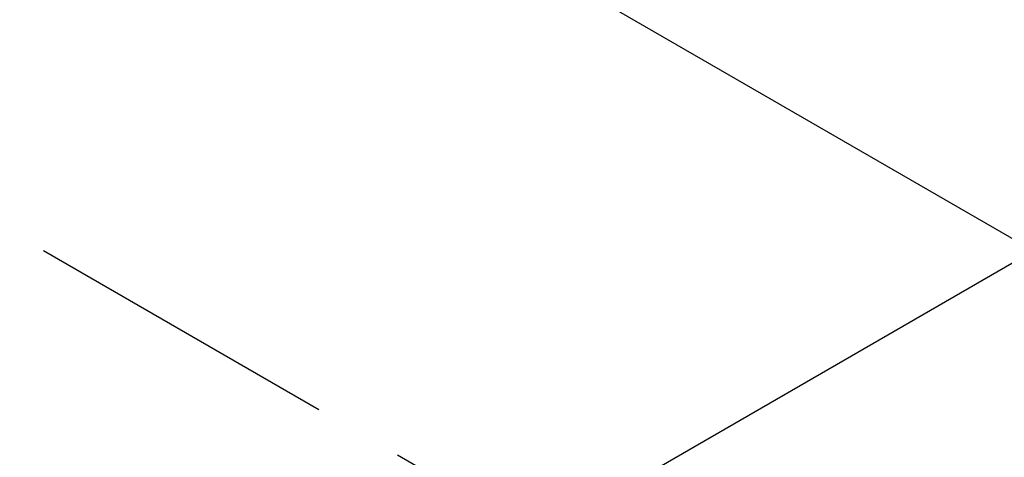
# Model space of a CAD drawing. Extents: x 0 to 17, y 0 to 11.
# Tile 26 of 27: x 14.992 to 16.078, y 7.783 to 8.266. Entities that reach past the tile are written whole.
import ezdxf

# ---------------------------------------------------------------- set-up
doc = ezdxf.new("R2010")
doc.units = 0
doc.header["$LTSCALE"] = 0.935
doc.linetypes.add('CENTER', pattern=[0.6, 0.375, -0.075, 0.075, -0.075])
doc.layers.get('0').update_dxf_attribs({"linetype": 'CONTINUOUS'})
doc.layers.add('DEFAULT_1', color=7, linetype='CENTER')

msp = doc.modelspace()

# ---------------------------------------------------------------- linework, layer by layer
at = {"color": 7, "linetype": 'CONTINUOUS'}
for p, q in [((12.0858144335, 10.3344088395), (16.1102152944, 8.0109724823)), ((16.1102152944, 8.0109724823), (15.1748338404, 7.4709329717))]:
    msp.add_line(p, q, dxfattribs=at)
at = {"color": 4, "linetype": 'CONTINUOUS'}
msp.add_open_spline([(0.2175, 10.8), (0.2175006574, 10.8000004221), (0.2175042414, 10.7999998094), (0.2175090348, 10.8000001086), (0.2175185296, 10.7999999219), (0.2175315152, 10.8000000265), (0.2175473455, 10.7999999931), (0.2175683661, 10.800000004), (0.2175946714, 10.7999999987), (0.2176367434, 10.8000000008), (0.217689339, 10.7999999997), (0.2177524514, 10.8000000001), (0.2178155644, 10.8), (0.2178997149, 10.8), (0.218004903, 10.8), (0.2181311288, 10.8), (0.2182994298, 10.8), (0.2185098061, 10.8), (0.2187622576, 10.8), (0.2190147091, 10.8), (0.2192671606, 10.8), (0.2196037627, 10.8), (0.2200245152, 10.8), (0.2205294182, 10.8), (0.2210343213, 10.8), (0.2217075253, 10.8), (0.2225490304, 10.8), (0.2235588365, 10.8), (0.2245686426, 10.8), (0.2255784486, 10.8), (0.2265882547, 10.8), (0.2279346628, 10.8), (0.229617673, 10.8), (0.2316372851, 10.8), (0.2336568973, 10.8), (0.2356765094, 10.8), (0.2376961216, 10.8), (0.2397157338, 10.8), (0.24240855, 10.8), (0.2457745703, 10.8), (0.2498137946, 10.8), (0.2538530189, 10.8), (0.2578922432, 10.8), (0.2619314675, 10.8), (0.2673171, 10.8), (0.2740491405, 10.8), (0.2821275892, 10.8), (0.2902060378, 10.8), (0.2982844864, 10.8), (0.3063629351, 10.8), (0.3144413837, 10.8), (0.3225198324, 10.8), (0.3332910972, 10.8), (0.3467551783, 10.8), (0.3629120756, 10.8), (0.3790689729, 10.8), (0.3952258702, 10.8), (0.4113827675, 10.8), (0.4275396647, 10.8), (0.4490821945, 10.8), (0.4760103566, 10.8), (0.5083241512, 10.8), (0.5406379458, 10.8), (0.5729517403, 10.8), (0.6052655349, 10.8), (0.6375793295, 10.8), (0.6698931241, 10.8), (0.7022069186, 10.8), (0.7452919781, 10.8), (0.7991483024, 10.8), (0.8637758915, 10.8), (0.9284034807, 10.8), (0.9930310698, 10.8), (1.057658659, 10.8), (1.1222862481, 10.8), (1.1869138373, 10.8), (1.2730839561, 10.8), (1.3807966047, 10.8), (1.510051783, 10.8), (1.6393069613, 10.8), (1.7685621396, 10.8), (1.8978173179, 10.8), (2.0270724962, 10.8), (2.1563276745, 10.8), (2.2855828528, 10.8), (2.4148380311, 10.8), (2.5871782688, 10.8), (2.802603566, 10.8), (3.0611139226, 10.8), (3.3196242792, 10.8), (3.5781346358, 10.8), (3.8366449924, 10.8), (4.095155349, 10.8), (4.3536657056, 10.8), (4.6121760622, 10.8), (4.9568565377, 10.8), (5.387707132, 10.8), (5.9047278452, 10.8), (6.4217485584, 10.8), (6.9387692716, 10.8), (7.4557899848, 10.8), (7.972810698, 10.8), (8.4898314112, 10.8), (9.0068521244, 10.8), (9.5238728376, 10.8), (10.0408935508, 10.8), (10.557914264, 10.8), (11.0749349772, 10.8), (11.5919556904, 10.8), (12.0228062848, 10.8), (12.3674867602, 10.8), (12.6259971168, 10.8), (12.8845074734, 10.8), (13.14301783, 10.8), (13.4015281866, 10.8), (13.6600385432, 10.8), (13.9185488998, 10.8), (14.1770592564, 10.8), (14.3924845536, 10.8), (14.5648247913, 10.8), (14.6940799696, 10.8), (14.8233351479, 10.8), (14.9525903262, 10.8), (15.0818455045, 10.8), (15.2111006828, 10.8), (15.3403558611, 10.8), (15.4696110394, 10.8), (15.5988662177, 10.8), (15.7065788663, 10.8), (15.7927489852, 10.8), (15.8573765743, 10.8), (15.9220041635, 10.8), (15.9866317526, 10.8), (16.0512593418, 10.8), (16.1158869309, 10.8), (16.1805145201, 10.8), (16.2343708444, 10.8), (16.2774559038, 10.8), (16.3097696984, 10.8), (16.342083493, 10.8), (16.3743972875, 10.8), (16.4067110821, 10.8), (16.4390248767, 10.8), (16.4713386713, 10.8), (16.5036524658, 10.8), (16.530580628, 10.8), (16.5521231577, 10.8), (16.568280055, 10.8), (16.5844369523, 10.8), (16.6005938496, 10.8), (16.6167507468, 10.8), (16.6329076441, 10.8), (16.6463717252, 10.8), (16.6571429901, 10.8), (16.6652214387, 10.8), (16.6732998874, 10.8), (16.681378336, 10.8), (16.6894567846, 10.8), (16.6975352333, 10.8), (16.7056136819, 10.8), (16.7123457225, 10.8), (16.7177313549, 10.8), (16.7217705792, 10.8), (16.7258098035, 10.8), (16.7298490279, 10.8), (16.7338882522, 10.8), (16.7372542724, 10.8), (16.7399470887, 10.8), (16.7419667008, 10.8), (16.743986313, 10.8), (16.7460059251, 10.8), (16.7480255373, 10.8), (16.7500451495, 10.8), (16.7517281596, 10.8), (16.7530745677, 10.8), (16.7540843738, 10.8), (16.7550941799, 10.8), (16.7561039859, 10.8), (16.757113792, 10.8), (16.7579552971, 10.8), (16.7586285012, 10.8), (16.7591334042, 10.8), (16.7596383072, 10.8), (16.7600590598, 10.8), (16.7603956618, 10.8), (16.7606481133, 10.8), (16.7609005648, 10.8), (16.7611530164, 10.8), (16.7613633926, 10.8), (16.7615316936, 10.8), (16.7616579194, 10.8), (16.7617631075, 10.8), (16.761847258, 10.8), (16.761910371, 10.8000000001), (16.7619734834, 10.7999999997), (16.7620260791, 10.8000000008), (16.762068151, 10.7999999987), (16.7620944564, 10.800000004), (16.762115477, 10.7999999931), (16.7621313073, 10.8000000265), (16.7621442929, 10.7999999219), (16.7621537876, 10.8000001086), (16.7621585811, 10.7999998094), (16.762163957, 10.8000007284), (16.7621625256, 10.7999972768), (16.7621629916, 10.7999941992), (16.7621627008, 10.799988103), (16.7621628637, 10.7999797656), (16.7621628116, 10.7999696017), (16.7621628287, 10.7999561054), (16.7621628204, 10.7999392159), (16.7621628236, 10.7999122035), (16.762162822, 10.7998784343), (16.7621628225, 10.7998379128), (16.7621628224, 10.7997973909), (16.7621628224, 10.7997433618), (16.7621628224, 10.7996758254), (16.7621628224, 10.7995947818), (16.7621628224, 10.7994867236), (16.7621628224, 10.7993516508), (16.7621628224, 10.7991895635), (16.7621628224, 10.7990274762), (16.7621628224, 10.7988653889), (16.7621628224, 10.7986492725), (16.7621628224, 10.798379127), (16.7621628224, 10.7980549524), (16.7621628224, 10.7977307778), (16.7621628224, 10.797298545), (16.7621628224, 10.796758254), (16.7621628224, 10.7961099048), (16.7621628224, 10.7954615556), (16.7621628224, 10.7948132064), (16.7621628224, 10.7941648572), (16.7621628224, 10.7933003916), (16.7621628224, 10.7922198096), (16.7621628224, 10.7909231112), (16.7621628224, 10.7896264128), (16.7621628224, 10.7883297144), (16.7621628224, 10.787033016), (16.7621628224, 10.7857363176), (16.7621628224, 10.7840073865), (16.7621628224, 10.7818462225), (16.7621628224, 10.7792528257), (16.7621628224, 10.7766594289), (16.7621628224, 10.7740660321), (16.7621628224, 10.7714726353), (16.7621628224, 10.7680147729), (16.7621628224, 10.7636924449), (16.7621628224, 10.7585056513), (16.7621628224, 10.7533188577), (16.7621628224, 10.7481320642), (16.7621628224, 10.7429452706), (16.7621628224, 10.737758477), (16.7621628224, 10.7325716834), (16.7621628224, 10.7256559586), (16.7621628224, 10.7170113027), (16.7621628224, 10.7066377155), (16.7621628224, 10.6962641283), (16.7621628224, 10.6858905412), (16.7621628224, 10.675516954), (16.7621628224, 10.6651433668), (16.7621628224, 10.6513119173), (16.7621628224, 10.6340226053), (16.7621628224, 10.613275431), (16.7621628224, 10.5925282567), (16.7621628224, 10.5717810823), (16.7621628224, 10.551033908), (16.7621628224, 10.5302867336), (16.7621628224, 10.5095395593), (16.7621628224, 10.488792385), (16.7621628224, 10.4611294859), (16.7621628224, 10.426550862), (16.7621628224, 10.3850565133), (16.7621628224, 10.3435621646), (16.7621628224, 10.302067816), (16.7621628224, 10.2605734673), (16.7621628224, 10.2190791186), (16.7621628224, 10.17758477), (16.7621628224, 10.1222589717), (16.7621628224, 10.0531017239), (16.7621628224, 9.9701130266), (16.7621628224, 9.8871243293), (16.7621628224, 9.8041356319), (16.7621628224, 9.7211469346), (16.7621628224, 9.6381582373), (16.7621628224, 9.5551695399), (16.7621628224, 9.4721808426), (16.7621628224, 9.3891921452), (16.7621628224, 9.2785405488), (16.7621628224, 9.1402260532), (16.7621628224, 8.9742486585), (16.7621628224, 8.8082712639), (16.7621628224, 8.6422938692), (16.7621628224, 8.4763164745), (16.7621628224, 8.3103390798), (16.7621628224, 8.1443616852), (16.7621628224, 7.9783842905), (16.7621628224, 7.7570810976), (16.7621628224, 7.4804521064), (16.7621628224, 7.1484973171), (16.7621628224, 6.8165425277), (16.7621628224, 6.4845877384), (16.7621628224, 6.152632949), (16.7621628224, 5.8206781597), (16.7621628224, 5.4887233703), (16.7621628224, 5.156768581), (16.7621628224, 4.8248137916), (16.7621628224, 4.4928590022), (16.7621628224, 4.1609042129), (16.7621628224, 3.8289494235), (16.7621628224, 3.4969946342), (16.7621628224, 3.220365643), (16.7621628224, 2.9990624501), (16.7621628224, 2.8330850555), (16.7621628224, 2.6671076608), (16.7621628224, 2.5011302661), (16.7621628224, 2.3351528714), (16.7621628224, 2.1691754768), (16.7621628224, 2.0031980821), (16.7621628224, 1.8372206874), (16.7621628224, 1.6989061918), (16.7621628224, 1.5882545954), (16.7621628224, 1.505265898), (16.7621628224, 1.4222772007), (16.7621628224, 1.3392885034), (16.7621628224, 1.256299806), (16.7621628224, 1.1733111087), (16.7621628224, 1.0903224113), (16.7621628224, 1.007333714), (16.7621628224, 0.9243450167), (16.7621628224, 0.8551877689), (16.7621628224, 0.7998619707), (16.7621628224, 0.758367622), (16.7621628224, 0.7168732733), (16.7621628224, 0.6753789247), (16.7621628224, 0.633884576), (16.7621628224, 0.5923902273), (16.7621628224, 0.5508958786), (16.7621628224, 0.5163172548), (16.7621628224, 0.4886543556), (16.7621628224, 0.4679071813), (16.7621628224, 0.447160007), (16.7621628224, 0.4264128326), (16.7621628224, 0.4056656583), (16.7621628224, 0.384918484), (16.7621628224, 0.3641713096), (16.7621628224, 0.3434241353), (16.7621628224, 0.3261348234), (16.7621628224, 0.3123033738), (16.7621628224, 0.3019297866), (16.7621628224, 0.2915561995), (16.7621628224, 0.2811826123), (16.7621628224, 0.2708090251), (16.7621628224, 0.260435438), (16.7621628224, 0.251790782), (16.7621628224, 0.2448750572), (16.7621628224, 0.2396882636), (16.7621628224, 0.23450147), (16.7621628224, 0.2293146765), (16.7621628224, 0.2241278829), (16.7621628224, 0.2189410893), (16.7621628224, 0.2137542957), (16.7621628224, 0.2094319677), (16.7621628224, 0.2059741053), (16.7621628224, 0.2033807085), (16.7621628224, 0.2007873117), (16.7621628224, 0.198193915), (16.7621628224, 0.1956005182), (16.7621628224, 0.1934393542), (16.7621628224, 0.191710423), (16.7621628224, 0.1904137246), (16.7621628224, 0.1891170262), (16.7621628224, 0.1878203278), (16.7621628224, 0.1865236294), (16.7621628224, 0.185226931), (16.7621628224, 0.184146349), (16.7621628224, 0.1832818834), (16.7621628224, 0.1826335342), (16.7621628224, 0.181985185), (16.7621628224, 0.1813368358), (16.7621628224, 0.1806884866), (16.7621628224, 0.1801481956), (16.7621628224, 0.1797159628), (16.7621628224, 0.1793917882), (16.7621628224, 0.1790676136), (16.7621628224, 0.1787974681), (16.7621628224, 0.1785813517), (16.7621628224, 0.1784192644), (16.7621628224, 0.1782571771), (16.7621628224, 0.1780950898), (16.7621628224, 0.1779600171), (16.7621628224, 0.1778519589), (16.7621628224, 0.1777709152), (16.7621628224, 0.1777033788), (16.7621628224, 0.1776493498), (16.7621628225, 0.1776088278), (16.762162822, 0.1775683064), (16.7621628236, 0.1775345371), (16.7621628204, 0.1775075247), (16.7621628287, 0.1774906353), (16.7621628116, 0.1774771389), (16.7621628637, 0.177466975), (16.7621627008, 0.1774586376), (16.7621629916, 0.1774525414), (16.7621625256, 0.1774494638), (16.762163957, 0.1774460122), (16.7621585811, 0.1774469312), (16.7621537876, 0.177446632), (16.7621442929, 0.1774468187), (16.7621313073, 0.1774467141), (16.762115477, 0.1774467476), (16.7620944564, 0.1774467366), (16.762068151, 0.1774467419), (16.7620260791, 0.1774467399), (16.7619734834, 0.1774467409), (16.761910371, 0.1774467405), (16.761847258, 0.1774467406), (16.7617631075, 0.1774467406), (16.7616579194, 0.1774467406), (16.7615316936, 0.1774467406), (16.7613633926, 0.1774467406), (16.7611530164, 0.1774467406), (16.7609005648, 0.1774467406), (16.7606481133, 0.1774467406), (16.7603956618, 0.1774467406), (16.7600590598, 0.1774467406), (16.7596383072, 0.1774467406), (16.7591334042, 0.1774467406), (16.7586285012, 0.1774467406), (16.7579552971, 0.1774467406), (16.757113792, 0.1774467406), (16.7561039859, 0.1774467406), (16.7550941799, 0.1774467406), (16.7540843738, 0.1774467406), (16.7530745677, 0.1774467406), (16.7517281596, 0.1774467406), (16.7500451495, 0.1774467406), (16.7480255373, 0.1774467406), (16.7460059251, 0.1774467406), (16.743986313, 0.1774467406), (16.7419667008, 0.1774467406), (16.7399470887, 0.1774467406), (16.7372542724, 0.1774467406), (16.7338882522, 0.1774467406), (16.7298490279, 0.1774467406), (16.7258098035, 0.1774467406), (16.7217705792, 0.1774467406), (16.7177313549, 0.1774467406), (16.7123457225, 0.1774467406), (16.7056136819, 0.1774467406), (16.6975352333, 0.1774467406), (16.6894567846, 0.1774467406), (16.681378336, 0.1774467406), (16.6732998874, 0.1774467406), (16.6652214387, 0.1774467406), (16.6571429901, 0.1774467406), (16.6463717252, 0.1774467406), (16.6329076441, 0.1774467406), (16.6167507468, 0.1774467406), (16.6005938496, 0.1774467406), (16.5844369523, 0.1774467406), (16.568280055, 0.1774467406), (16.5521231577, 0.1774467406), (16.530580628, 0.1774467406), (16.5036524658, 0.1774467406), (16.4713386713, 0.1774467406), (16.4390248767, 0.1774467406), (16.4067110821, 0.1774467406), (16.3743972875, 0.1774467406), (16.342083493, 0.1774467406), (16.3097696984, 0.1774467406), (16.2774559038, 0.1774467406), (16.2343708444, 0.1774467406), (16.1805145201, 0.1774467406), (16.1158869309, 0.1774467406), (16.0512593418, 0.1774467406), (15.9866317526, 0.1774467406), (15.9220041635, 0.1774467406), (15.8573765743, 0.1774467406), (15.7927489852, 0.1774467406), (15.7065788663, 0.1774467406), (15.5988662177, 0.1774467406), (15.4696110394, 0.1774467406), (15.3403558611, 0.1774467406), (15.2111006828, 0.1774467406), (15.0818455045, 0.1774467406), (14.9525903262, 0.1774467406), (14.8233351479, 0.1774467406), (14.6940799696, 0.1774467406), (14.5648247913, 0.1774467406), (14.3924845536, 0.1774467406), (14.1770592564, 0.1774467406), (13.9185488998, 0.1774467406), (13.6600385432, 0.1774467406), (13.4015281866, 0.1774467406), (13.14301783, 0.1774467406), (12.8845074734, 0.1774467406), (12.6259971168, 0.1774467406), (12.3674867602, 0.1774467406), (12.0228062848, 0.1774467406), (11.5919556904, 0.1774467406), (11.0749349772, 0.1774467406), (10.557914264, 0.1774467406), (10.0408935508, 0.1774467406), (9.5238728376, 0.1774467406), (9.0068521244, 0.1774467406), (8.4898314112, 0.1774467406), (7.972810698, 0.1774467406), (7.4557899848, 0.1774467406), (6.9387692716, 0.1774467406), (6.4217485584, 0.1774467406), (5.9047278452, 0.1774467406), (5.387707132, 0.1774467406), (4.9568565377, 0.1774467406), (4.6121760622, 0.1774467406), (4.3536657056, 0.1774467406), (4.095155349, 0.1774467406), (3.8366449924, 0.1774467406), (3.5781346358, 0.1774467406), (3.3196242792, 0.1774467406), (3.0611139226, 0.1774467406), (2.802603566, 0.1774467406), (2.5871782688, 0.1774467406), (2.4148380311, 0.1774467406), (2.2855828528, 0.1774467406), (2.1563276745, 0.1774467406), (2.0270724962, 0.1774467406), (1.8978173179, 0.1774467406), (1.7685621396, 0.1774467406), (1.6393069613, 0.1774467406), (1.510051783, 0.1774467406), (1.3807966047, 0.1774467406), (1.2730839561, 0.1774467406), (1.1869138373, 0.1774467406), (1.1222862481, 0.1774467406), (1.057658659, 0.1774467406), (0.9930310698, 0.1774467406), (0.9284034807, 0.1774467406), (0.8637758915, 0.1774467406), (0.7991483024, 0.1774467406), (0.7452919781, 0.1774467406), (0.7022069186, 0.1774467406), (0.6698931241, 0.1774467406), (0.6375793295, 0.1774467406), (0.6052655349, 0.1774467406), (0.5729517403, 0.1774467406), (0.5406379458, 0.1774467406), (0.5083241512, 0.1774467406), (0.4760103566, 0.1774467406), (0.4490821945, 0.1774467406), (0.4275396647, 0.1774467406), (0.4113827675, 0.1774467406), (0.3952258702, 0.1774467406), (0.3790689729, 0.1774467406), (0.3629120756, 0.1774467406), (0.3467551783, 0.1774467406), (0.3332910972, 0.1774467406), (0.3225198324, 0.1774467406), (0.3144413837, 0.1774467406), (0.3063629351, 0.1774467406), (0.2982844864, 0.1774467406), (0.2902060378, 0.1774467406), (0.2821275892, 0.1774467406), (0.2740491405, 0.1774467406), (0.2673171, 0.1774467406), (0.2619314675, 0.1774467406), (0.2578922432, 0.1774467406), (0.2538530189, 0.1774467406), (0.2498137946, 0.1774467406), (0.2457745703, 0.1774467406), (0.24240855, 0.1774467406), (0.2397157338, 0.1774467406), (0.2376961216, 0.1774467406), (0.2356765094, 0.1774467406), (0.2336568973, 0.1774467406), (0.2316372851, 0.1774467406), (0.229617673, 0.1774467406), (0.2279346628, 0.1774467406), (0.2265882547, 0.1774467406), (0.2255784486, 0.1774467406), (0.2245686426, 0.1774467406), (0.2235588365, 0.1774467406), (0.2225490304, 0.1774467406), (0.2217075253, 0.1774467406), (0.2210343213, 0.1774467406), (0.2205294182, 0.1774467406), (0.2200245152, 0.1774467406), (0.2196037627, 0.1774467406), (0.2192671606, 0.1774467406), (0.2190147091, 0.1774467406), (0.2187622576, 0.1774467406), (0.2185098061, 0.1774467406), (0.2182994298, 0.1774467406), (0.2181311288, 0.1774467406), (0.218004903, 0.1774467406), (0.2178997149, 0.1774467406), (0.2178155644, 0.1774467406), (0.2177524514, 0.1774467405), (0.217689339, 0.1774467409), (0.2176367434, 0.1774467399), (0.2175946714, 0.1774467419), (0.2175683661, 0.1774467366), (0.2175473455, 0.1774467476), (0.2175315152, 0.1774467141), (0.2175185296, 0.1774468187), (0.2175090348, 0.177446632), (0.2175042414, 0.1774469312), (0.2174988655, 0.1774460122), (0.2175002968, 0.1774494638), (0.2174998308, 0.1774525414), (0.2175001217, 0.1774586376), (0.2174999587, 0.177466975), (0.2175000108, 0.1774771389), (0.2174999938, 0.1774906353), (0.2175000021, 0.1775075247), (0.2174999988, 0.1775345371), (0.2175000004, 0.1775683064), (0.2174999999, 0.1776088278), (0.2175, 0.1776493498), (0.2175, 0.1777033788), (0.2175, 0.1777709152), (0.2175, 0.1778519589), (0.2175, 0.1779600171), (0.2175, 0.1780950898), (0.2175, 0.1782571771), (0.2175, 0.1784192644), (0.2175, 0.1785813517), (0.2175, 0.1787974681), (0.2175, 0.1790676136), (0.2175, 0.1793917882), (0.2175, 0.1797159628), (0.2175, 0.1801481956), (0.2175, 0.1806884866), (0.2175, 0.1813368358), (0.2175, 0.181985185), (0.2175, 0.1826335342), (0.2175, 0.1832818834), (0.2175, 0.184146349), (0.2175, 0.185226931), (0.2175, 0.1865236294), (0.2175, 0.1878203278), (0.2175, 0.1891170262), (0.2175, 0.1904137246), (0.2175, 0.191710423), (0.2175, 0.1934393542), (0.2175, 0.1956005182), (0.2175, 0.198193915), (0.2175, 0.2007873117), (0.2175, 0.2033807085), (0.2175, 0.2059741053), (0.2175, 0.2094319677), (0.2175, 0.2137542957), (0.2175, 0.2189410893), (0.2175, 0.2241278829), (0.2175, 0.2293146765), (0.2175, 0.23450147), (0.2175, 0.2396882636), (0.2175, 0.2448750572), (0.2175, 0.251790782), (0.2175, 0.260435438), (0.2175, 0.2708090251), (0.2175, 0.2811826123), (0.2175, 0.2915561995), (0.2175, 0.3019297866), (0.2175, 0.3123033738), (0.2175, 0.3261348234), (0.2175, 0.3434241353), (0.2175, 0.3641713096), (0.2175, 0.384918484), (0.2175, 0.4056656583), (0.2175, 0.4264128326), (0.2175, 0.447160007), (0.2175, 0.4679071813), (0.2175, 0.4886543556), (0.2175, 0.5163172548), (0.2175, 0.5508958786), (0.2175, 0.5923902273), (0.2175, 0.633884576), (0.2175, 0.6753789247), (0.2175, 0.7168732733), (0.2175, 0.758367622), (0.2175, 0.7998619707), (0.2175, 0.8551877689), (0.2175, 0.9243450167), (0.2175, 1.007333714), (0.2175, 1.0903224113), (0.2175, 1.1733111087), (0.2175, 1.256299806), (0.2175, 1.3392885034), (0.2175, 1.4222772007), (0.2175, 1.505265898), (0.2175, 1.5882545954), (0.2175, 1.6989061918), (0.2175, 1.8372206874), (0.2175, 2.0031980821), (0.2175, 2.1691754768), (0.2175, 2.3351528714), (0.2175, 2.5011302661), (0.2175, 2.6671076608), (0.2175, 2.8330850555), (0.2175, 2.9990624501), (0.2175, 3.220365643), (0.2175, 3.4969946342), (0.2175, 3.8289494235), (0.2175, 4.1609042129), (0.2175, 4.4928590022), (0.2175, 4.8248137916), (0.2175, 5.156768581), (0.2175, 5.4887233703), (0.2175, 5.8206781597), (0.2175, 6.152632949), (0.2175, 6.4845877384), (0.2175, 6.8165425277), (0.2175, 7.1484973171), (0.2175, 7.4804521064), (0.2175, 7.7570810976), (0.2175, 7.9783842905), (0.2175, 8.1443616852), (0.2175, 8.3103390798), (0.2175, 8.4763164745), (0.2175, 8.6422938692), (0.2175, 8.8082712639), (0.2175, 8.9742486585), (0.2175, 9.1402260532), (0.2175, 9.2785405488), (0.2175, 9.3891921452), (0.2175, 9.4721808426), (0.2175, 9.5551695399), (0.2175, 9.6381582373), (0.2175, 9.7211469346), (0.2175, 9.8041356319), (0.2175, 9.8871243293), (0.2175, 9.9701130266), (0.2175, 10.0531017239), (0.2175, 10.1222589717), (0.2175, 10.17758477), (0.2175, 10.2190791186), (0.2175, 10.2605734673), (0.2175, 10.302067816), (0.2175, 10.3435621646), (0.2175, 10.3850565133), (0.2175, 10.426550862), (0.2175, 10.4611294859), (0.2175, 10.488792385), (0.2175, 10.5095395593), (0.2175, 10.5302867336), (0.2175, 10.551033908), (0.2175, 10.5717810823), (0.2175, 10.5925282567), (0.2175, 10.613275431), (0.2175, 10.6340226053), (0.2175, 10.6513119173), (0.2175, 10.6651433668), (0.2175, 10.675516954), (0.2175, 10.6858905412), (0.2175, 10.6962641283), (0.2175, 10.7066377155), (0.2175, 10.7170113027), (0.2175, 10.7256559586), (0.2175, 10.7325716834), (0.2175, 10.737758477), (0.2175, 10.7429452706), (0.2175, 10.7481320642), (0.2175, 10.7533188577), (0.2175, 10.7585056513), (0.2175, 10.7636924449), (0.2175, 10.7680147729), (0.2175, 10.7714726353), (0.2175, 10.7740660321), (0.2175, 10.7766594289), (0.2175, 10.7792528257), (0.2175, 10.7818462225), (0.2175, 10.7840073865), (0.2175, 10.7857363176), (0.2175, 10.787033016), (0.2175, 10.7883297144), (0.2175, 10.7896264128), (0.2175, 10.7909231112), (0.2175, 10.7922198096), (0.2175, 10.7933003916), (0.2175, 10.7941648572), (0.2175, 10.7948132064), (0.2175, 10.7954615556), (0.2175, 10.7961099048), (0.2175, 10.796758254), (0.2175, 10.797298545), (0.2175, 10.7977307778), (0.2175, 10.7980549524), (0.2175, 10.798379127), (0.2175, 10.7986492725), (0.2175, 10.7988653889), (0.2175, 10.7990274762), (0.2175, 10.7991895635), (0.2175, 10.7993516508), (0.2175, 10.7994867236), (0.2175, 10.7995947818), (0.2175, 10.7996758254), (0.2175, 10.7997433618), (0.2175, 10.7997973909), (0.2174999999, 10.7998379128), (0.2175000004, 10.7998784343), (0.2174999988, 10.7999122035), (0.2175000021, 10.7999392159), (0.2174999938, 10.7999561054), (0.2175000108, 10.7999696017), (0.2174999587, 10.7999797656), (0.2175001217, 10.799988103), (0.2174998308, 10.7999941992), (0.2175002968, 10.7999972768), (0.2174993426, 10.7999995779), (0.2175, 10.8)], degree=3, knots=[0, 0, 0, 0, 5.96e-08, 1.192e-07, 2.384e-07, 4.768e-07, 7.153e-07, 9.537e-07, 1.4305e-06, 1.9073e-06, 2.861e-06, 3.8147e-06, 4.7684e-06, 5.722e-06, 7.6294e-06, 9.5367e-06, 1.14441e-05, 1.52588e-05, 1.90735e-05, 2.28882e-05, 2.67029e-05, 3.05176e-05, 3.8147e-05, 4.57764e-05, 5.34058e-05, 6.10352e-05, 7.62939e-05, 9.15527e-05, 0.0001068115, 0.0001220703, 0.0001373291, 0.0001525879, 0.0001831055, 0.000213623, 0.0002441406, 0.0002746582, 0.0003051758, 0.0003356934, 0.0003662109, 0.0004272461, 0.0004882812, 0.0005493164, 0.0006103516, 0.0006713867, 0.0007324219, 0.0008544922, 0.0009765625, 0.0010986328, 0.0012207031, 0.0013427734, 0.0014648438, 0.0015869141, 0.0017089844, 0.001953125, 0.0021972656, 0.0024414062, 0.0026855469, 0.0029296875, 0.0031738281, 0.0034179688, 0.00390625, 0.0043945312, 0.0048828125, 0.0053710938, 0.005859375, 0.0063476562, 0.0068359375, 0.0073242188, 0.0078125, 0.0087890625, 0.009765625, 0.0107421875, 0.01171875, 0.0126953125, 0.013671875, 0.0146484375, 0.015625, 0.017578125, 0.01953125, 0.021484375, 0.0234375, 0.025390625, 0.02734375, 0.029296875, 0.03125, 0.033203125, 0.03515625, 0.0390625, 0.04296875, 0.046875, 0.05078125, 0.0546875, 0.05859375, 0.0625, 0.06640625, 0.0703125, 0.078125, 0.0859375, 0.09375, 0.1015625, 0.109375, 0.1171875, 0.125, 0.1328125, 0.140625, 0.1484375, 0.15625, 0.1640625, 0.171875, 0.1796875, 0.18359375, 0.1875, 0.19140625, 0.1953125, 0.19921875, 0.203125, 0.20703125, 0.2109375, 0.21484375, 0.216796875, 0.21875, 0.220703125, 0.22265625, 0.224609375, 0.2265625, 0.228515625, 0.23046875, 0.232421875, 0.234375, 0.2353515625, 0.236328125, 0.2373046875, 0.23828125, 0.2392578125, 0.240234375, 0.2412109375, 0.2421875, 0.2426757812, 0.2431640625, 0.2436523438, 0.244140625, 0.2446289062, 0.2451171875, 0.2456054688, 0.24609375, 0.2465820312, 0.2468261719, 0.2470703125, 0.2473144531, 0.2475585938, 0.2478027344, 0.248046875, 0.2482910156, 0.2484130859, 0.2485351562, 0.2486572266, 0.2487792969, 0.2489013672, 0.2490234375, 0.2491455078, 0.2492675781, 0.2493286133, 0.2493896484, 0.2494506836, 0.2495117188, 0.2495727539, 0.2496337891, 0.2496643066, 0.2496948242, 0.2497253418, 0.2497558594, 0.249786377, 0.2498168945, 0.2498474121, 0.2498626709, 0.2498779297, 0.2498931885, 0.2499084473, 0.2499237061, 0.2499389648, 0.2499465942, 0.2499542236, 0.249961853, 0.2499694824, 0.2499732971, 0.2499771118, 0.2499809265, 0.2499847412, 0.2499885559, 0.2499904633, 0.2499923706, 0.249994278, 0.2499952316, 0.2499961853, 0.249997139, 0.2499980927, 0.2499985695, 0.2499990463, 0.2499992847, 0.2499995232, 0.2499997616, 0.2499998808, 0.2499999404, 0.25, 0.2500000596, 0.2500001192, 0.2500002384, 0.2500004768, 0.2500007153, 0.2500009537, 0.2500014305, 0.2500019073, 0.250002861, 0.2500038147, 0.2500047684, 0.250005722, 0.2500076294, 0.2500095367, 0.2500114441, 0.2500152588, 0.2500190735, 0.2500228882, 0.2500267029, 0.2500305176, 0.250038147, 0.2500457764, 0.2500534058, 0.2500610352, 0.2500762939, 0.2500915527, 0.2501068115, 0.2501220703, 0.2501373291, 0.2501525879, 0.2501831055, 0.250213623, 0.2502441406, 0.2502746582, 0.2503051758, 0.2503356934, 0.2503662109, 0.2504272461, 0.2504882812, 0.2505493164, 0.2506103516, 0.2506713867, 0.2507324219, 0.2508544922, 0.2509765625, 0.2510986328, 0.2512207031, 0.2513427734, 0.2514648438, 0.2515869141, 0.2517089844, 0.251953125, 0.2521972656, 0.2524414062, 0.2526855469, 0.2529296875, 0.2531738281, 0.2534179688, 0.25390625, 0.2543945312, 0.2548828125, 0.2553710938, 0.255859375, 0.2563476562, 0.2568359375, 0.2573242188, 0.2578125, 0.2587890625, 0.259765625, 0.2607421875, 0.26171875, 0.2626953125, 0.263671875, 0.2646484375, 0.265625, 0.267578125, 0.26953125, 0.271484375, 0.2734375, 0.275390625, 0.27734375, 0.279296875, 0.28125, 0.283203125, 0.28515625, 0.2890625, 0.29296875, 0.296875, 0.30078125, 0.3046875, 0.30859375, 0.3125, 0.31640625, 0.3203125, 0.328125, 0.3359375, 0.34375, 0.3515625, 0.359375, 0.3671875, 0.375, 0.3828125, 0.390625, 0.3984375, 0.40625, 0.4140625, 0.421875, 0.4296875, 0.43359375, 0.4375, 0.44140625, 0.4453125, 0.44921875, 0.453125, 0.45703125, 0.4609375, 0.46484375, 0.466796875, 0.46875, 0.470703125, 0.47265625, 0.474609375, 0.4765625, 0.478515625, 0.48046875, 0.482421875, 0.484375, 0.4853515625, 0.486328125, 0.4873046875, 0.48828125, 0.4892578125, 0.490234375, 0.4912109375, 0.4921875, 0.4926757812, 0.4931640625, 0.4936523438, 0.494140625, 0.4946289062, 0.4951171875, 0.4956054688, 0.49609375, 0.4965820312, 0.4968261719, 0.4970703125, 0.4973144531, 0.4975585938, 0.4978027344, 0.498046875, 0.4982910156, 0.4984130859, 0.4985351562, 0.4986572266, 0.4987792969, 0.4989013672, 0.4990234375, 0.4991455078, 0.4992675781, 0.4993286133, 0.4993896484, 0.4994506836, 0.4995117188, 0.4995727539, 0.4996337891, 0.4996643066, 0.4996948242, 0.4997253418, 0.4997558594, 0.499786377, 0.4998168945, 0.4998474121, 0.4998626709, 0.4998779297, 0.4998931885, 0.4999084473, 0.4999237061, 0.4999389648, 0.4999465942, 0.4999542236, 0.499961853, 0.4999694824, 0.4999732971, 0.4999771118, 0.4999809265, 0.4999847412, 0.4999885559, 0.4999904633, 0.4999923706, 0.499994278, 0.4999952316, 0.4999961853, 0.499997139, 0.4999980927, 0.4999985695, 0.4999990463, 0.4999992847, 0.4999995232, 0.4999997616, 0.4999998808, 0.4999999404, 0.5, 0.5000000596, 0.5000001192, 0.5000002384, 0.5000004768, 0.5000007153, 0.5000009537, 0.5000014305, 0.5000019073, 0.500002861, 0.5000038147, 0.5000047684, 0.500005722, 0.5000076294, 0.5000095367, 0.5000114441, 0.5000152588, 0.5000190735, 0.5000228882, 0.5000267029, 0.5000305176, 0.500038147, 0.5000457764, 0.5000534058, 0.5000610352, 0.5000762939, 0.5000915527, 0.5001068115, 0.5001220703, 0.5001373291, 0.5001525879, 0.5001831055, 0.500213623, 0.5002441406, 0.5002746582, 0.5003051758, 0.5003356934, 0.5003662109, 0.5004272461, 0.5004882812, 0.5005493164, 0.5006103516, 0.5006713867, 0.5007324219, 0.5008544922, 0.5009765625, 0.5010986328, 0.5012207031, 0.5013427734, 0.5014648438, 0.5015869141, 0.5017089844, 0.501953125, 0.5021972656, 0.5024414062, 0.5026855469, 0.5029296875, 0.5031738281, 0.5034179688, 0.50390625, 0.5043945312, 0.5048828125, 0.5053710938, 0.505859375, 0.5063476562, 0.5068359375, 0.5073242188, 0.5078125, 0.5087890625, 0.509765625, 0.5107421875, 0.51171875, 0.5126953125, 0.513671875, 0.5146484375, 0.515625, 0.517578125, 0.51953125, 0.521484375, 0.5234375, 0.525390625, 0.52734375, 0.529296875, 0.53125, 0.533203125, 0.53515625, 0.5390625, 0.54296875, 0.546875, 0.55078125, 0.5546875, 0.55859375, 0.5625, 0.56640625, 0.5703125, 0.578125, 0.5859375, 0.59375, 0.6015625, 0.609375, 0.6171875, 0.625, 0.6328125, 0.640625, 0.6484375, 0.65625, 0.6640625, 0.671875, 0.6796875, 0.68359375, 0.6875, 0.69140625, 0.6953125, 0.69921875, 0.703125, 0.70703125, 0.7109375, 0.71484375, 0.716796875, 0.71875, 0.720703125, 0.72265625, 0.724609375, 0.7265625, 0.728515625, 0.73046875, 0.732421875, 0.734375, 0.7353515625, 0.736328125, 0.7373046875, 0.73828125, 0.7392578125, 0.740234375, 0.7412109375, 0.7421875, 0.7426757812, 0.7431640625, 0.7436523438, 0.744140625, 0.7446289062, 0.7451171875, 0.7456054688, 0.74609375, 0.7465820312, 0.7468261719, 0.7470703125, 0.7473144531, 0.7475585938, 0.7478027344, 0.748046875, 0.7482910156, 0.7484130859, 0.7485351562, 0.7486572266, 0.7487792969, 0.7489013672, 0.7490234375, 0.7491455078, 0.7492675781, 0.7493286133, 0.7493896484, 0.7494506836, 0.7495117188, 0.7495727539, 0.7496337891, 0.7496643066, 0.7496948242, 0.7497253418, 0.7497558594, 0.749786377, 0.7498168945, 0.7498474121, 0.7498626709, 0.7498779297, 0.7498931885, 0.7499084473, 0.7499237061, 0.7499389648, 0.7499465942, 0.7499542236, 0.749961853, 0.7499694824, 0.7499732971, 0.7499771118, 0.7499809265, 0.7499847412, 0.7499885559, 0.7499904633, 0.7499923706, 0.749994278, 0.7499952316, 0.7499961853, 0.749997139, 0.7499980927, 0.7499985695, 0.7499990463, 0.7499992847, 0.7499995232, 0.7499997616, 0.7499998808, 0.7499999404, 0.75, 0.7500000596, 0.7500001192, 0.7500002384, 0.7500004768, 0.7500007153, 0.7500009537, 0.7500014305, 0.7500019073, 0.750002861, 0.7500038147, 0.7500047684, 0.750005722, 0.7500076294, 0.7500095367, 0.7500114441, 0.7500152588, 0.7500190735, 0.7500228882, 0.7500267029, 0.7500305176, 0.750038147, 0.7500457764, 0.7500534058, 0.7500610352, 0.7500762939, 0.7500915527, 0.7501068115, 0.7501220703, 0.7501373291, 0.7501525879, 0.7501831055, 0.750213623, 0.7502441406, 0.7502746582, 0.7503051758, 0.7503356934, 0.7503662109, 0.7504272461, 0.7504882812, 0.7505493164, 0.7506103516, 0.7506713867, 0.7507324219, 0.7508544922, 0.7509765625, 0.7510986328, 0.7512207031, 0.7513427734, 0.7514648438, 0.7515869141, 0.7517089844, 0.751953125, 0.7521972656, 0.7524414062, 0.7526855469, 0.7529296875, 0.7531738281, 0.7534179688, 0.75390625, 0.7543945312, 0.7548828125, 0.7553710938, 0.755859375, 0.7563476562, 0.7568359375, 0.7573242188, 0.7578125, 0.7587890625, 0.759765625, 0.7607421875, 0.76171875, 0.7626953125, 0.763671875, 0.7646484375, 0.765625, 0.767578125, 0.76953125, 0.771484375, 0.7734375, 0.775390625, 0.77734375, 0.779296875, 0.78125, 0.783203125, 0.78515625, 0.7890625, 0.79296875, 0.796875, 0.80078125, 0.8046875, 0.80859375, 0.8125, 0.81640625, 0.8203125, 0.828125, 0.8359375, 0.84375, 0.8515625, 0.859375, 0.8671875, 0.875, 0.8828125, 0.890625, 0.8984375, 0.90625, 0.9140625, 0.921875, 0.9296875, 0.93359375, 0.9375, 0.94140625, 0.9453125, 0.94921875, 0.953125, 0.95703125, 0.9609375, 0.96484375, 0.966796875, 0.96875, 0.970703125, 0.97265625, 0.974609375, 0.9765625, 0.978515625, 0.98046875, 0.982421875, 0.984375, 0.9853515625, 0.986328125, 0.9873046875, 0.98828125, 0.9892578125, 0.990234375, 0.9912109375, 0.9921875, 0.9926757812, 0.9931640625, 0.9936523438, 0.994140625, 0.9946289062, 0.9951171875, 0.9956054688, 0.99609375, 0.9965820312, 0.9968261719, 0.9970703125, 0.9973144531, 0.9975585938, 0.9978027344, 0.998046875, 0.9982910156, 0.9984130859, 0.9985351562, 0.9986572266, 0.9987792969, 0.9989013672, 0.9990234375, 0.9991455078, 0.9992675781, 0.9993286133, 0.9993896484, 0.9994506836, 0.9995117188, 0.9995727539, 0.9996337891, 0.9996643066, 0.9996948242, 0.9997253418, 0.9997558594, 0.999786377, 0.9998168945, 0.9998474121, 0.9998626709, 0.9998779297, 0.9998931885, 0.9999084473, 0.9999237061, 0.9999389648, 0.9999465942, 0.9999542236, 0.999961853, 0.9999694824, 0.9999732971, 0.9999771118, 0.9999809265, 0.9999847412, 0.9999885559, 0.9999904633, 0.9999923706, 0.999994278, 0.9999952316, 0.9999961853, 0.999997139, 0.9999980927, 0.9999985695, 0.9999990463, 0.9999992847, 0.9999995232, 0.9999997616, 0.9999998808, 0.9999999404, 1, 1, 1, 1], dxfattribs=at)
at = {"layer": 'DEFAULT_1', "color": 2, "linetype": 'CENTER'}
msp.add_line((12.2008839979, 9.6379074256), (16.5753049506, 7.1123914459), dxfattribs=at)

doc.saveas('drawing.dxf')
